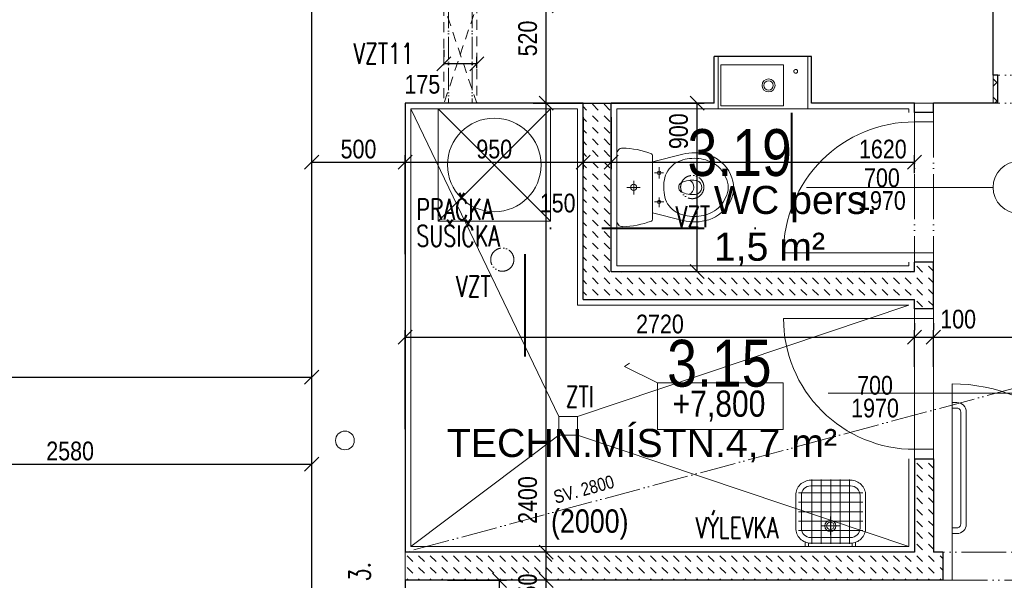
# Model space of a CAD drawing. Header units: millimetres. Extents: x -300958 to -108039, y 30118 to 292543.
# Tile 132 of 256: x -227932 to -222674, y 142700 to 145696. Entities that reach past the tile are written whole.
import ezdxf
from ezdxf.enums import TextEntityAlignment as Align

# ---------------------------------------------------------------- set-up
doc = ezdxf.new("R2010")
doc.units = ezdxf.units.MM
doc.header["$MEASUREMENT"] = 0
for name, pattern in [('ACAD_ISO05W100', [33, 24, -3, 0, -3, 0, -3]), ('DGN Style 2', [879.857395, 527.914437, -351.942958]), ('DGN Style 4', [1094.119168, 546.717885, -273.358943, 0.683397, -273.358943])]:
    doc.linetypes.add(name, pattern=pattern)
doc.layers.get('0').update_dxf_attribs({"lineweight": 13})
doc.layers.get('Defpoints').update_dxf_attribs({"color": 3, "lineweight": 13})
for name, color, linetype, lineweight in [('dims', 7, 'Continuous', 9), ('dvere', 7, 'Continuous', 9), ('legenda', 7, 'Continuous', 13), ('Materiály', 1, 'Continuous', 13), ('navrh', 1, 'Continuous', 9), ('obklad', 8, 'Continuous', 5), ('popis', 7, 'Continuous', 9), ('PSV', 7, 'Continuous', 13), ('rez', 7, 'Continuous', 13), ('rost', 6, 'Continuous', 0), ('tenka', 7, 'Continuous', 13), ('texts', 3, 'Continuous', 30), ('výškové kóty', 7, 'Continuous', 13), ('walls', 7, 'Continuous', 13), ('zarizovaky', 5, 'Continuous', 9), ('zařizovací předměty', 7, 'Continuous', 9), ('ŠRAFA', 7, 'Continuous', 13)]:
    doc.layers.add(name, color=color, linetype=linetype, lineweight=lineweight)
doc.styles.add('GENERATED_STYLE_8', font='arial.ttf')
doc.styles.get("Standard").update_dxf_attribs({"font": 'txt.shx'})
doc.styles.add('STYLE-0', font='ARIALN.TTF')
doc.styles.add('Style-Arial', font='arial.ttf')
doc.dimstyles.new('arch', dxfattribs={"dimscale": 50, "dimtxt": 2.5, "dimasz": 2.5, "dimexe": 1.25, "dimexo": 0.9, "dimtad": 1, "dimdec": 0, "dimtxsty": 'STYLE-0', "dimblk": 'ARCHTICK', "dimcen": 2.5, "dimadec": 0, "dimazin": 0, "dimtfac": 1, "dimtdec": 0, "dimtmove": 2, "dimatfit": 3, "dimldrblk": 'ARCHTICK', "dimfxl": 0, "dimarcsym": 0})

# ---------------------------------------------------------------- blocks, each defined once
blk = doc.blocks.new('_ArchTick')
at = {"color": 0, "linetype": 'ByBlock', "flags": 128}
blk.add_lwpolyline([(-0.5, -0.5), (0.5, 0.5)], dxfattribs=at)
blk = doc.blocks.new('*D177')
at = {"layer": 'Defpoints', "color": 0, "linetype": 'Continuous'}
for p in [(-225120.1, 145250), (-224936.5, 145250), (-224936.5, 142850)]:
    blk.add_point(p, dxfattribs=at)
at = {"layer": 'dims', "color": 0, "linetype": 'Continuous', "lineweight": -2}
for p, q in [((-225011.5, 145250), (-225157.6, 145250)), ((-225120.1, 142850), (-225120.1, 145250)), ((-225011.5, 142850), (-225157.6, 142850))]:
    blk.add_line(p, q, dxfattribs=at)
at = {"layer": 'dims', "color": 0, "linetype": 'Continuous', "lineweight": -2, "xscale": 75, "yscale": 75, "zscale": 75}
for p, rotation in [((-225120.1, 145250), 90), ((-225120.1, 142850), 270)]:
    blk.add_blockref('_ArchTick', p, dxfattribs=dict(at, rotation=rotation))
at = {"layer": 'dims', "color": 0, "linetype": 'Continuous', "insert": (-225218.9, 143128.9), "char_height": 100, "attachment_point": 5, "rotation": 90, "style": 'STYLE-0'}
blk.add_mtext('2400', dxfattribs=at)
blk = doc.blocks.new('*D178')
at = {"layer": 'Defpoints', "color": 0, "linetype": 'Continuous'}
for p in [(-225120.1, 142850), (-224936.5, 142850), (-224936.5, 142700)]:
    blk.add_point(p, dxfattribs=at)
at = {"layer": 'dims', "color": 0, "linetype": 'Continuous', "lineweight": -2}
for p, q in [((-225011.5, 142850), (-225157.6, 142850)), ((-225120.1, 142700), (-225120.1, 142850)), ((-225011.5, 142700), (-225157.6, 142700))]:
    blk.add_line(p, q, dxfattribs=at)
at = {"layer": 'dims', "color": 0, "linetype": 'Continuous', "lineweight": -2, "xscale": 75, "yscale": 75, "zscale": 75}
for p, rotation in [((-225120.1, 142850), 90), ((-225120.1, 142700), 270)]:
    blk.add_blockref('_ArchTick', p, dxfattribs=dict(at, rotation=rotation))
at = {"layer": 'dims', "color": 0, "linetype": 'Continuous', "insert": (-225218.9, 142640.3), "char_height": 100, "attachment_point": 5, "rotation": 90, "style": 'STYLE-0'}
blk.add_mtext('150', dxfattribs=at)
blk = doc.blocks.new('*D179')
at = {"layer": 'Defpoints', "color": 0, "linetype": 'Continuous'}
for p in [(-225120.1, 142700), (-224936.5, 142700), (-224777.6, 139060)]:
    blk.add_point(p, dxfattribs=at)
at = {"layer": 'dims', "color": 0, "linetype": 'Continuous', "lineweight": -2}
for p, q in [((-225011.5, 142700), (-225157.6, 142700)), ((-225120.1, 139060), (-225120.1, 142700)), ((-224852.6, 139060), (-225157.6, 139060))]:
    blk.add_line(p, q, dxfattribs=at)
at = {"layer": 'dims', "color": 0, "linetype": 'Continuous', "lineweight": -2, "xscale": 75, "yscale": 75, "zscale": 75}
for p, rotation in [((-225120.1, 142700), 90), ((-225120.1, 139060), 270)]:
    blk.add_blockref('_ArchTick', p, dxfattribs=dict(at, rotation=rotation))
at = {"layer": 'dims', "color": 0, "linetype": 'Continuous', "insert": (-225218.9, 141029.2), "char_height": 100, "attachment_point": 5, "rotation": 90, "style": 'STYLE-0'}
blk.add_mtext('3640', dxfattribs=at)
blk = doc.blocks.new('*D180')
at = {"layer": 'Defpoints', "color": 0, "linetype": 'Continuous'}
for p in [(-226372.6, 143785.9), (-232632.6, 143630), (-226372.6, 143545.8)]:
    blk.add_point(p, dxfattribs=at)
at = {"layer": 'dims', "color": 0, "linetype": 'Continuous', "lineweight": -2}
for p, q in [((-232632.6, 143705), (-232632.6, 143823.4)), ((-226372.6, 143620.8), (-226372.6, 143823.4)), ((-232632.6, 143785.9), (-226372.6, 143785.9))]:
    blk.add_line(p, q, dxfattribs=at)
at = {"layer": 'dims', "color": 0, "linetype": 'Continuous', "lineweight": -2, "xscale": 75, "yscale": 75, "zscale": 75, "rotation": 180}
blk.add_blockref('_ArchTick', (-232632.6, 143785.9), dxfattribs=at)
at = {"layer": 'dims', "color": 0, "linetype": 'Continuous', "lineweight": -2, "xscale": 75, "yscale": 75, "zscale": 75}
blk.add_blockref('_ArchTick', (-226372.6, 143785.9), dxfattribs=at)
at = {"layer": 'dims', "color": 0, "linetype": 'Continuous', "insert": (-229502.6, 143855.7), "char_height": 100, "attachment_point": 5, "style": 'STYLE-0'}
blk.add_mtext('6260', dxfattribs=at)
blk = doc.blocks.new('*D184')
at = {"layer": 'Defpoints', "color": 0, "linetype": 'Continuous'}
for p in [(-220102.6, 144318.3), (-220102.6, 143999.2), (-223052.6, 143765)]:
    blk.add_point(p, dxfattribs=at)
at = {"layer": 'dims', "color": 0, "linetype": 'Continuous', "lineweight": -2}
for p, q in [((-220102.6, 144243.3), (-220102.6, 143961.7)), ((-223052.6, 143840), (-223052.6, 144036.7)), ((-223052.6, 143999.2), (-220102.6, 143999.2))]:
    blk.add_line(p, q, dxfattribs=at)
at = {"layer": 'dims', "color": 0, "linetype": 'Continuous', "lineweight": -2, "xscale": 75, "yscale": 75, "zscale": 75, "rotation": 180}
blk.add_blockref('_ArchTick', (-223052.6, 143999.2), dxfattribs=at)
at = {"layer": 'dims', "color": 0, "linetype": 'Continuous', "lineweight": -2, "xscale": 75, "yscale": 75, "zscale": 75}
blk.add_blockref('_ArchTick', (-220102.6, 143999.2), dxfattribs=at)
at = {"layer": 'dims', "color": 0, "linetype": 'Continuous', "insert": (-221258.2, 144094.3), "char_height": 100, "attachment_point": 5, "style": 'STYLE-0'}
blk.add_mtext('2950', dxfattribs=at)
blk = doc.blocks.new('*D185')
at = {"layer": 'Defpoints', "color": 0, "linetype": 'Continuous'}
for p in [(-223052.6, 143999.2), (-223052.6, 143999.2), (-223152.6, 143765)]:
    blk.add_point(p, dxfattribs=at)
at = {"layer": 'dims', "color": 0, "linetype": 'Continuous', "lineweight": -2}
for p, q in [((-223152.6, 143840), (-223152.6, 144036.7)), ((-223052.6, 144074.2), (-223052.6, 144036.7)), ((-223152.6, 143999.2), (-223052.6, 143999.2))]:
    blk.add_line(p, q, dxfattribs=at)
at = {"layer": 'dims', "color": 0, "linetype": 'Continuous', "lineweight": -2, "xscale": 75, "yscale": 75, "zscale": 75, "rotation": 180}
blk.add_blockref('_ArchTick', (-223152.6, 143999.2), dxfattribs=at)
at = {"layer": 'dims', "color": 0, "linetype": 'Continuous', "lineweight": -2, "xscale": 75, "yscale": 75, "zscale": 75}
blk.add_blockref('_ArchTick', (-223052.6, 143999.2), dxfattribs=at)
at = {"layer": 'dims', "color": 0, "linetype": 'Continuous', "insert": (-222920.1, 144095.1), "char_height": 100, "attachment_point": 5, "style": 'STYLE-0'}
blk.add_mtext('100', dxfattribs=at)
blk = doc.blocks.new('*D188')
at = {"layer": 'Defpoints', "color": 0, "linetype": 'Continuous'}
for p in [(-223152.6, 143999.2), (-223152.6, 143999.2), (-225872.6, 143433.2)]:
    blk.add_point(p, dxfattribs=at)
at = {"layer": 'dims', "color": 0, "linetype": 'Continuous', "lineweight": -2}
for p, q in [((-225872.6, 143508.2), (-225872.6, 144036.7)), ((-223152.6, 144074.2), (-223152.6, 144036.7)), ((-225872.6, 143999.2), (-223152.6, 143999.2))]:
    blk.add_line(p, q, dxfattribs=at)
at = {"layer": 'dims', "color": 0, "linetype": 'Continuous', "lineweight": -2, "xscale": 75, "yscale": 75, "zscale": 75, "rotation": 180}
blk.add_blockref('_ArchTick', (-225872.6, 143999.2), dxfattribs=at)
at = {"layer": 'dims', "color": 0, "linetype": 'Continuous', "lineweight": -2, "xscale": 75, "yscale": 75, "zscale": 75}
blk.add_blockref('_ArchTick', (-223152.6, 143999.2), dxfattribs=at)
at = {"layer": 'dims', "color": 0, "linetype": 'Continuous', "insert": (-224512.6, 144069), "char_height": 100, "attachment_point": 5, "style": 'STYLE-0'}
blk.add_mtext('2720', dxfattribs=at)
blk = doc.blocks.new('*D156')
at = {"layer": 'Defpoints', "color": 0, "linetype": 'Continuous'}
for p in [(-225120.1, 145770), (-224936.5, 145770), (-224936.5, 145250)]:
    blk.add_point(p, dxfattribs=at)
at = {"layer": 'dims', "color": 0, "linetype": 'Continuous', "lineweight": -2}
for p, q in [((-225011.5, 145770), (-225157.6, 145770)), ((-225120.1, 145250), (-225120.1, 145770)), ((-225011.5, 145250), (-225157.6, 145250))]:
    blk.add_line(p, q, dxfattribs=at)
at = {"layer": 'dims', "color": 0, "linetype": 'Continuous', "lineweight": -2, "xscale": 75, "yscale": 75, "zscale": 75}
for p, rotation in [((-225120.1, 145770), 90), ((-225120.1, 145250), 270)]:
    blk.add_blockref('_ArchTick', p, dxfattribs=dict(at, rotation=rotation))
at = {"layer": 'dims', "color": 0, "linetype": 'Continuous', "insert": (-225218.9, 145595.5), "char_height": 100, "attachment_point": 5, "rotation": 90, "style": 'STYLE-0'}
blk.add_mtext('520', dxfattribs=at)
blk = doc.blocks.new('*D168')
at = {"layer": 'Defpoints', "color": 0, "linetype": 'Continuous'}
for p in [(-225872.6, 144934.2), (-225872.6, 144934.2), (-226372.6, 144368.2)]:
    blk.add_point(p, dxfattribs=at)
at = {"layer": 'dims', "color": 0, "linetype": 'Continuous', "lineweight": -2}
for p, q in [((-226372.6, 144443.2), (-226372.6, 144971.7)), ((-225872.6, 145009.2), (-225872.6, 144971.7)), ((-226372.6, 144934.2), (-225872.6, 144934.2))]:
    blk.add_line(p, q, dxfattribs=at)
at = {"layer": 'dims', "color": 0, "linetype": 'Continuous', "lineweight": -2, "xscale": 75, "yscale": 75, "zscale": 75, "rotation": 180}
blk.add_blockref('_ArchTick', (-226372.6, 144934.2), dxfattribs=at)
at = {"layer": 'dims', "color": 0, "linetype": 'Continuous', "lineweight": -2, "xscale": 75, "yscale": 75, "zscale": 75}
blk.add_blockref('_ArchTick', (-225872.6, 144934.2), dxfattribs=at)
at = {"layer": 'dims', "color": 0, "linetype": 'Continuous', "insert": (-226122.6, 145004), "char_height": 100, "attachment_point": 5, "style": 'STYLE-0'}
blk.add_mtext('500', dxfattribs=at)
blk = doc.blocks.new('*D144')
at = {"layer": 'Defpoints', "color": 0, "linetype": 'Continuous'}
for p in [(-225264.6, 145250), (-224314, 145250), (-224539.6, 144350)]:
    blk.add_point(p, dxfattribs=at)
at = {"layer": 'dims', "color": 0, "linetype": 'Continuous', "lineweight": -2}
for p, q in [((-225189.6, 145250), (-224276.5, 145250)), ((-224314, 144350), (-224314, 145250)), ((-224464.6, 144350), (-224276.5, 144350))]:
    blk.add_line(p, q, dxfattribs=at)
at = {"layer": 'dims', "color": 0, "linetype": 'Continuous', "lineweight": -2, "xscale": 75, "yscale": 75, "zscale": 75}
for p, rotation in [((-224314, 145250), 90), ((-224314, 144350), 270)]:
    blk.add_blockref('_ArchTick', p, dxfattribs=dict(at, rotation=rotation))
at = {"layer": 'dims', "color": 0, "linetype": 'Continuous', "insert": (-224412.9, 145100), "char_height": 100, "attachment_point": 5, "rotation": 90, "style": 'STYLE-0'}
blk.add_mtext('900', dxfattribs=at)
blk = doc.blocks.new('wc_kombi')
at = {"color": 0, "linetype": 'ByBlock', "lineweight": -2}
for p, q in [((0.1775, 0), (-0.1775, 0)), ((0.0002, -0.1237), (0.0002, -0.0524)), ((-0.0347, -0.0898), (0.0384, -0.0898)), ((-0.1356, -0.1907), (-0.1773, -0.3527)), ((-0.1706, -0.1907), (0.1706, -0.1907)), ((0.1357, -0.1907), (-0.1356, -0.1907)), ((-0.0778, -0.2013), (-0.0778, -0.2482)), ((0.0775, -0.2004), (0.0775, -0.2501)), ((0.1773, -0.3527), (0.1357, -0.1907)), ((-0.1078, -0.2257), (-0.0478, -0.2257)), ((0.0013, -0.2508), (-0.0024, -0.2508)), ((0.0534, -0.2257), (0.106, -0.2257)), ((-0.0366, -0.4251), (-0.0367, -0.4214))]:
    blk.add_line(p, q, dxfattribs=at)
for centre, radius in [((0, -0.0898), 0.0171), ((-0.0778, -0.2257), 0.00927), ((0.0775, -0.2252), 0.0089)]:
    blk.add_circle(centre, radius, dxfattribs=at)
for centre, radius, start, end in [((-0.1801, -0.0299), 0.03, 84.9385, 181.5621), ((0.1801, -0.0299), 0.03, 358.4383, 95.0618), ((0.2615, -0.0178), 0.4718, 181.5608, 200.6512), ((-0.2615, -0.0178), 0.4718, 339.3489, 358.4387), ((-0.1706, -0.1807), 0.01, 200.6489, 270.0028), ((0.1706, -0.1807), 0.01, 270, 339.3483), ((-0.0114, -0.3985), 0.148, 86.5055, 126.0101), ((0.006, -0.4465), 0.1958, 76.3604, 91.3715), ((0.0217, -0.3796), 0.1271, 29.404, 76.1254), ((-0.0104, -0.3911), 0.1427, 128.0842, 148.8348), ((0.0816, -0.4165), 0.2666, 166.1457, 193.5616), ((0.0459, -0.4104), 0.2012, 152.4237, 180.8026), ((0.1001, -0.402), 0.1382, 154.478, 188.0608), ((-0.0005, -0.3598), 0.0297, 36.344, 144.2662), ((-0.0958, -0.404), 0.1343, 353.2317, 27.4086), ((-0.0371, -0.4083), 0.1924, 358.536, 28.2377), ((-0.0653, -0.4139), 0.2501, 342.2461, 14.1632), ((0.0659, -0.4119), 0.2212, 180.3296, 206.1001), ((-0.0006, -0.3697), 0.0413, 206.767, 336.409), ((0, -0.4154), 0.0378, 194.8362, 353.2743), ((-0.0346, -0.4193), 0.19, 331.7361, 1.8342), ((0.013, -0.4271), 0.1975, 195.246, 245.7395), ((0.0046, -0.437), 0.1552, 207.7501, 247.4669), ((-0.0065, -0.4349), 0.1579, 292.8858, 331.8972), ((-0.019, -0.4276), 0.2019, 297.1495, 341.935), ((0.0025, -0.4644), 0.1593, 243.6726, 296.3274), ((0, -0.4814), 0.1131, 240.9792, 299.0208)]:
    blk.add_arc(centre, radius, start, end, dxfattribs=at)
blk = doc.blocks.new('*D85')
at = {"layer": 'Defpoints', "color": 0, "linetype": 'Continuous'}
for p in [(-224922.6, 145250), (-224922.6, 144934.2), (-225872.6, 144368.2)]:
    blk.add_point(p, dxfattribs=at)
at = {"layer": 'dims', "color": 0, "linetype": 'Continuous', "lineweight": -2}
for p, q in [((-224922.6, 145175), (-224922.6, 144896.7)), ((-225872.6, 144443.2), (-225872.6, 144971.7)), ((-225872.6, 144934.2), (-224922.6, 144934.2))]:
    blk.add_line(p, q, dxfattribs=at)
at = {"layer": 'dims', "color": 0, "linetype": 'Continuous', "lineweight": -2, "xscale": 75, "yscale": 75, "zscale": 75, "rotation": 180}
blk.add_blockref('_ArchTick', (-225872.6, 144934.2), dxfattribs=at)
at = {"layer": 'dims', "color": 0, "linetype": 'Continuous', "lineweight": -2, "xscale": 75, "yscale": 75, "zscale": 75}
blk.add_blockref('_ArchTick', (-224922.6, 144934.2), dxfattribs=at)
at = {"layer": 'dims', "color": 0, "linetype": 'Continuous', "insert": (-225397.6, 145004), "char_height": 100, "attachment_point": 5, "style": 'STYLE-0'}
blk.add_mtext('950', dxfattribs=at)
blk = doc.blocks.new('*D91')
at = {"layer": 'Defpoints', "color": 0, "linetype": 'Continuous'}
for p in [(-226372.6, 143320.7), (-228952.6, 143094.8), (-226372.6, 142640)]:
    blk.add_point(p, dxfattribs=at)
at = {"layer": 'dims', "color": 0, "linetype": 'Continuous', "lineweight": -2}
for p, q in [((-228952.6, 143169.8), (-228952.6, 143358.2)), ((-226372.6, 142715), (-226372.6, 143358.2)), ((-228952.6, 143320.7), (-226372.6, 143320.7))]:
    blk.add_line(p, q, dxfattribs=at)
at = {"layer": 'dims', "color": 0, "linetype": 'Continuous', "lineweight": -2, "xscale": 75, "yscale": 75, "zscale": 75, "rotation": 180}
blk.add_blockref('_ArchTick', (-228952.6, 143320.7), dxfattribs=at)
at = {"layer": 'dims', "color": 0, "linetype": 'Continuous', "lineweight": -2, "xscale": 75, "yscale": 75, "zscale": 75}
blk.add_blockref('_ArchTick', (-226372.6, 143320.7), dxfattribs=at)
at = {"layer": 'dims', "color": 0, "linetype": 'Continuous', "insert": (-227662.6, 143390.6), "char_height": 100, "attachment_point": 5, "style": 'STYLE-0'}
blk.add_mtext('2580', dxfattribs=at)
blk = doc.blocks.new('*D111')
at = {"layer": 'Defpoints', "color": 0, "linetype": 'Continuous'}
for p in [(-224922.6, 145250), (-224772.6, 145250), (-224772.6, 144934.2)]:
    blk.add_point(p, dxfattribs=at)
at = {"layer": 'dims', "color": 0, "linetype": 'Continuous', "lineweight": -2}
for p, q in [((-224922.6, 145175), (-224922.6, 144896.7)), ((-224772.6, 145175), (-224772.6, 144896.7)), ((-224922.6, 144934.2), (-224772.6, 144934.2))]:
    blk.add_line(p, q, dxfattribs=at)
at = {"layer": 'dims', "color": 0, "linetype": 'Continuous', "lineweight": -2, "xscale": 75, "yscale": 75, "zscale": 75, "rotation": 180}
blk.add_blockref('_ArchTick', (-224922.6, 144934.2), dxfattribs=at)
at = {"layer": 'dims', "color": 0, "linetype": 'Continuous', "lineweight": -2, "xscale": 75, "yscale": 75, "zscale": 75}
blk.add_blockref('_ArchTick', (-224772.6, 144934.2), dxfattribs=at)
at = {"layer": 'dims', "color": 0, "linetype": 'Continuous', "insert": (-225058.9, 144715.4), "char_height": 100, "attachment_point": 5, "style": 'STYLE-0'}
blk.add_mtext('150', dxfattribs=at)
blk = doc.blocks.new('*D112')
at = {"layer": 'Defpoints', "color": 0, "linetype": 'Continuous'}
for p in [(-224772.6, 145250), (-223152.6, 144934.2), (-223152.6, 144800)]:
    blk.add_point(p, dxfattribs=at)
at = {"layer": 'dims', "color": 0, "linetype": 'Continuous', "lineweight": -2}
for p, q in [((-224772.6, 145175), (-224772.6, 144896.7)), ((-223152.6, 144875), (-223152.6, 144971.7)), ((-224772.6, 144934.2), (-223152.6, 144934.2))]:
    blk.add_line(p, q, dxfattribs=at)
at = {"layer": 'dims', "color": 0, "linetype": 'Continuous', "lineweight": -2, "xscale": 75, "yscale": 75, "zscale": 75, "rotation": 180}
blk.add_blockref('_ArchTick', (-224772.6, 144934.2), dxfattribs=at)
at = {"layer": 'dims', "color": 0, "linetype": 'Continuous', "lineweight": -2, "xscale": 75, "yscale": 75, "zscale": 75}
blk.add_blockref('_ArchTick', (-223152.6, 144934.2), dxfattribs=at)
at = {"layer": 'dims', "color": 0, "linetype": 'Continuous', "insert": (-223322.4, 145004), "char_height": 100, "attachment_point": 5, "style": 'STYLE-0'}
blk.add_mtext('1620', dxfattribs=at)
blk = doc.blocks.new('*D1291')
at = {"layer": 'Defpoints', "color": 0, "linetype": 'Continuous'}
for p in [(-225722.6, 142700), (-225370.1, 142700), (-225722.6, 140720)]:
    blk.add_point(p, dxfattribs=at)
at = {"layer": 'dims', "color": 0, "linetype": 'Continuous', "lineweight": -2}
for p, q in [((-225647.6, 142700), (-225332.6, 142700)), ((-225370.1, 140720), (-225370.1, 142700)), ((-225647.6, 140720), (-225332.6, 140720))]:
    blk.add_line(p, q, dxfattribs=at)
at = {"layer": 'dims', "color": 0, "linetype": 'Continuous', "lineweight": -2, "xscale": 75, "yscale": 75, "zscale": 75}
for p, rotation in [((-225370.1, 142700), 90), ((-225370.1, 140720), 270)]:
    blk.add_blockref('_ArchTick', p, dxfattribs=dict(at, rotation=rotation))
at = {"layer": 'dims', "color": 0, "linetype": 'Continuous', "insert": (-225468.9, 141710), "char_height": 100, "attachment_point": 5, "rotation": 90, "style": 'STYLE-0'}
blk.add_mtext('1980', dxfattribs=at)
blk = doc.blocks.new('*D1702')
at = {"layer": 'Defpoints', "color": 0, "linetype": 'Continuous'}
for p in [(-225666.2, 145460.5), (-225666.2, 145460.5), (-225491.2, 145361.9)]:
    blk.add_point(p, dxfattribs=at)
at = {"layer": 'dims', "color": 0, "linetype": 'Continuous', "lineweight": -2}
for p, q in [((-225666.2, 145535.5), (-225666.2, 145498)), ((-225491.2, 145436.9), (-225491.2, 145498)), ((-225491.2, 145460.5), (-225666.2, 145460.5))]:
    blk.add_line(p, q, dxfattribs=at)
at = {"layer": 'dims', "color": 0, "linetype": 'Continuous', "lineweight": -2, "xscale": 75, "yscale": 75, "zscale": 75, "rotation": 180}
blk.add_blockref('_ArchTick', (-225666.2, 145460.5), dxfattribs=at)
at = {"layer": 'dims', "color": 0, "linetype": 'Continuous', "lineweight": -2, "xscale": 75, "yscale": 75, "zscale": 75}
blk.add_blockref('_ArchTick', (-225491.2, 145460.5), dxfattribs=at)
at = {"layer": 'dims', "color": 0, "linetype": 'Continuous', "insert": (-225781.5, 145350.2), "char_height": 100, "attachment_point": 5, "style": 'STYLE-0'}
blk.add_mtext('175', dxfattribs=at)

msp = doc.modelspace()

# ---------------------------------------------------------------- hatches: boundary and pattern name
at = {"layer": 'Materiály', "linetype": 'Continuous'}
h = msp.add_hatch(dxfattribs=at)
h.set_pattern_fill('DASH', color=256, scale=350, angle=135, style=0)
h.paths.add_polyline_path([(-223152.6, 144200), (-223152.6, 144150), (-223052.6, 144150), (-223052.6, 144380), (-223152.6, 144380), (-223152.6, 144350), (-224772.6, 144350), (-224772.6, 144581.7), (-224922.6, 144581.7), (-224922.6, 144200)])
h.paths.add_polyline_path([(-223052.6, 144380), (-223052.6, 144400), (-223152.6, 144400), (-223152.6, 144380)], flags=17)
h.paths.add_polyline_path([(-224772.6, 145250), (-224922.6, 145250), (-224922.6, 144581.7), (-224772.6, 144581.7)])
h.paths.add_polyline_path([(-224869.2, 144791.4), (-224646, 144791.4), (-224646, 144639.3), (-224869.2, 144639.3)], flags=9)
h = msp.add_hatch(dxfattribs=at)
h.set_pattern_fill('DASH', color=256, scale=350, angle=135, style=0)
h.paths.add_polyline_path([(-223002.6, 142850), (-223052.6, 142850), (-223052.6, 143350), (-223152.6, 143350), (-223152.6, 142880), (-223152.6, 142850), (-225872.6, 142850), (-225872.6, 142700), (-223002.6, 142700)])
h.paths.add_polyline_path([(-225295, 142528.7), (-225295, 142751.9), (-225142.9, 142751.9), (-225142.9, 142528.7)], flags=9)
at = {"layer": 'ŠRAFA', "linetype": 'Continuous', "lineweight": 0}
h = msp.add_hatch(dxfattribs=at)
h.set_pattern_fill('_USER', color=256, style=0)
h.set_pattern_definition([(135, (-222762.74, 145311.3), (-49.497, -49.497), []), (45, (-222762.74, 145311.3), (-49.497, 49.497), [])])
h.paths.add_polyline_path([(-222707.6, 145250), (-222707.6, 145400), (-222732.6, 145400), (-222732.6, 145250)])

# ---------------------------------------------------------------- linework, layer by layer
at = {"layer": 'dvere', "linetype": 'ACAD_ISO05W100', "ltscale": 10}
for p, q in [((-221707.6, 145400), (-222707.6, 145400)), ((-221707.6, 145250), (-222707.6, 145250)), ((-223152.6, 145200), (-223152.6, 144400)), ((-223052.6, 145200), (-223052.6, 144400)), ((-222002.6, 142850), (-223002.6, 142850)), ((-223002.6, 142700), (-222002.6, 142700))]:
    msp.add_line(p, q, dxfattribs=at)
at = {"layer": 'dvere', "linetype": 'Continuous'}
for p, q in [((-223152.6, 145150), (-223052.6, 145150)), ((-223730.5, 144800), (-222733.2, 144800)), ((-223152.6, 144450), (-223052.6, 144450)), ((-223152.6, 143350), (-223152.6, 144150)), ((-223052.6, 144150), (-223052.6, 143350)), ((-223052.6, 144100), (-223152.6, 144100)), ((-223613.8, 143700), (-222456, 143700)), ((-223152.6, 143400), (-223052.6, 143400)), ((-222952.6, 142850), (-222952.6, 142700))]:
    msp.add_line(p, q, dxfattribs=at)
at = {"layer": 'dvere', "linetype": 'Continuous', "flags": 128}
for points in [[(-223152.6, 144450), (-223852.6, 144450), (-223152.6, 144450), (-223852.6, 144450, -0.414214), (-223152.6, 145150)], [(-223152.6, 144100), (-223852.6, 144100), (-223152.6, 144100), (-223852.6, 144100, 0.414214), (-223152.6, 143400)], [(-222952.6, 142850), (-222952.6, 143750), (-222952.6, 142850), (-222952.6, 143750, -0.414214), (-222052.6, 142850)]]:
    msp.add_lwpolyline(points, format="xyb", dxfattribs=at)
at = {"layer": 'Materiály', "linetype": 'Continuous', "lineweight": 0}
for p, q in [((-222732.6, 145400), (-222732.6, 145250)), ((-223152.6, 145250), (-223052.6, 145250)), ((-225872.6, 142700), (-225872.6, 142850))]:
    msp.add_line(p, q, dxfattribs=at)
at = {"layer": 'navrh', "linetype": 'Continuous', "lineweight": 30}
for p, q in [((-222707.6, 145400), (-222732.6, 145400)), ((-222707.6, 145250), (-222707.6, 145400)), ((-224922.6, 144200), (-224922.6, 145250)), ((-224772.6, 144350), (-224772.6, 145250)), ((-223152.6, 145200), (-223152.6, 145250)), ((-223052.6, 145200), (-223052.6, 145250)), ((-222707.6, 145250), (-222732.6, 145250)), ((-223052.6, 145200), (-223152.6, 145200)), ((-223052.6, 144400), (-223152.6, 144400)), ((-223152.6, 144350), (-223152.6, 144400)), ((-223152.6, 144350), (-223152.6, 144400)), ((-223052.6, 144350), (-223052.6, 144400)), ((-223052.6, 144150), (-223052.6, 144400)), ((-224772.6, 144350), (-223152.6, 144350)), ((-224922.6, 144200), (-223152.6, 144200)), ((-223152.6, 144150), (-223152.6, 144200)), ((-223052.6, 144150), (-223152.6, 144150)), ((-223152.6, 143350), (-223152.6, 142850)), ((-223152.6, 143350), (-223052.6, 143350)), ((-223052.6, 143350), (-223052.6, 142850)), ((-223002.6, 142850), (-223002.6, 142700))]:
    msp.add_line(p, q, dxfattribs=at)
at = {"layer": 'navrh', "linetype": 'Continuous', "lineweight": 30, "flags": 128}
for points in [[(-223152.6, 142850), (-225872.6, 142850)], [(-223002.6, 142850), (-223052.6, 142850)], [(-223002.6, 142700), (-225872.6, 142700)]]:
    msp.add_lwpolyline(points, dxfattribs=at)
at = {"layer": 'navrh', "linetype": 'Continuous', "lineweight": 0}
msp.add_circle((-226194.9, 143447.4), 50, dxfattribs=at)
at = {"layer": 'obklad', "linetype": 'Continuous', "lineweight": 0}
for p, q in [((-225052.6, 143575), (-225842.6, 145220)), ((-224952.6, 144170), (-224952.6, 145220)), ((-224952.6, 144170), (-223182.6, 144170)), ((-224952.6, 143575), (-223182.6, 144170)), ((-225842.6, 142880), (-225052.6, 143475)), ((-224952.6, 143475), (-223182.6, 142880))]:
    msp.add_line(p, q, dxfattribs=at)
at = {"layer": 'obklad', "linetype": 'Continuous', "lineweight": 0, "flags": 128}
for points in [[(-224952.6, 145220), (-225842.6, 145220), (-225842.6, 142880), (-223182.6, 142880), (-223182.6, 143350)], [(-223182.6, 145200), (-223182.6, 145220), (-224742.6, 145220), (-224742.6, 144380), (-223182.6, 144380), (-223182.6, 144400)]]:
    msp.add_lwpolyline(points, dxfattribs=at)
msp.add_lwpolyline([(-225052.6, 143475), (-225052.6, 143575), (-224952.6, 143575), (-224952.6, 143475)], close=True, dxfattribs=at)
at = {"layer": 'PSV', "linetype": 'Continuous', "lineweight": 0}
msp.add_circle((-222593.2, 144800), 140.1, dxfattribs=at)
at = {"layer": 'rez', "linetype": 'DGN Style 4', "lineweight": 40, "flags": 128}
msp.add_lwpolyline([(-225232.6, 143896.7), (-225232.6, 144581.7), (-223807.6, 144581.7), (-223807.6, 145197.7)], dxfattribs=at)
at = {"layer": 'rost', "linetype": 'ACAD_ISO05W100', "lineweight": 0, "ltscale": 8}
msp.add_line((-216967.6, 145250), (-225872.6, 142850), dxfattribs=at)
at = {"layer": 'tenka', "linetype": 'Continuous'}
for p, q in [((-224922.6, 145250), (-224772.6, 145250)), ((-225872.6, 142850), (-225872.6, 142700))]:
    msp.add_line(p, q, dxfattribs=at)
at = {"layer": 'tenka', "linetype": 'DGN Style 2', "ltscale": 0.1, "flags": 128}
msp.add_lwpolyline([(-225666.2, 145770), (-225666.2, 145250), (-225491.2, 145770), (-225491.2, 145250), (-225666.2, 145770)], dxfattribs=at)
at = {"layer": 'tenka', "linetype": 'Continuous', "flags": 128}
msp.add_lwpolyline([(-224525.2, 143755.1), (-224701.4, 143841.8), (-224675.8, 143860.9)], dxfattribs=at)
at = {"layer": 'výškové kóty', "linetype": 'Continuous', "lineweight": 0, "flags": 128}
msp.add_lwpolyline([(-224525.2, 143755.1), (-223854.5, 143755.1), (-223854.5, 143505.5), (-224525.2, 143505.5)], close=True, dxfattribs=at)
at = {"layer": 'walls', "linetype": 'Continuous', "lineweight": 30}
for p, q in [((-226372.6, 142640), (-226372.6, 146220)), ((-222732.6, 145400), (-222732.6, 145770)), ((-223702.6, 145500), (-224222.6, 145500)), ((-224222.6, 145250), (-224222.6, 145500)), ((-223702.6, 145250), (-223702.6, 145500)), ((-222707.6, 145250), (-222707.6, 145350)), ((-225872.6, 145250), (-225872.6, 142850)), ((-224222.6, 145250), (-224772.6, 145250)), ((-223152.6, 145250), (-223702.6, 145250)), ((-222732.6, 145250), (-223052.6, 145250)), ((-225872.6, 142700), (-225872.6, 140720))]:
    msp.add_line(p, q, dxfattribs=at)
at = {"layer": 'walls', "linetype": 'Continuous', "lineweight": 30, "flags": 128}
msp.add_lwpolyline([(-224922.6, 145250), (-225872.6, 145250)], dxfattribs=at)
at = {"layer": 'zarizovaky', "linetype": 'Continuous', "lineweight": 0, "flags": 128}
for points in [[(-222951.6, 143650), (-222926.6, 143650, -0.414214), (-222876.6, 143600), (-222876.6, 143000, -0.414214), (-222926.6, 142950), (-222952.6, 142950), (-222952.6, 142950)], [(-222951.6, 143620), (-222926.6, 143620, -0.414214), (-222906.6, 143600), (-222906.6, 143000, -0.414214), (-222926.6, 142980), (-222952.6, 142980)]]:
    msp.add_lwpolyline(points, format="xyb", dxfattribs=at)
at = {"layer": 'zařizovací předměty', "linetype": 'ACAD_ISO05W100', "lineweight": 0, "ltscale": 5}
for p, q in [((-225641.2, 145770), (-225641.2, 145250)), ((-225516.2, 145770), (-225516.2, 145250))]:
    msp.add_line(p, q, dxfattribs=at)
at = {"layer": 'zařizovací předměty', "linetype": 'Continuous'}
for p, q in [((-225697.6, 145220), (-225097.6, 144620)), ((-225097.6, 145220), (-225697.6, 144620))]:
    msp.add_line(p, q, dxfattribs=at)
at = {"layer": 'zařizovací předměty', "linetype": 'Continuous', "extrusion": (0, 0, -1)}
for p, q in [((-223700.8, 142895.2), (-223700.8, 143238.3)), ((-223650.8, 142895.2), (-223650.8, 143238.3)), ((-223600.8, 142895.2), (-223600.8, 143238.3)), ((-223550.8, 142895.2), (-223550.8, 143238.3)), ((-223500.8, 142895.2), (-223500.8, 143238.3)), ((-223772.3, 143166.8), (-223429.2, 143166.8)), ((-223772.3, 143116.8), (-223429.2, 143116.8)), ((-223772.3, 143066.8), (-223429.2, 143066.8)), ((-223772.3, 143016.8), (-223429.2, 143016.8)), ((-223772.3, 142966.8), (-223429.2, 142966.8))]:
    msp.add_line(p, q, dxfattribs=at)
at = {"layer": 'zařizovací předměty', "linetype": 'ByBlock', "extrusion": (0, 0, -1)}
for p, q in [((-223602.6, 142941), (-223602.6, 143041)), ((-223652.6, 142991), (-223552.6, 142991)), ((-223736.5, 142880), (-223736.5, 142904.2)), ((-223736.5, 142880), (-223468.7, 142880)), ((-223719.2, 142880), (-223719.2, 142899.6)), ((-223485.9, 142880), (-223485.9, 142899.1)), ((-223468.7, 142880), (-223468.7, 142902.9))]:
    msp.add_line(p, q, dxfattribs=at)
at = {"layer": 'zařizovací předměty', "linetype": 'Continuous', "lineweight": 0, "flags": 128}
msp.add_lwpolyline([(-224202.6, 145500), (-224202.6, 145220), (-223722.6, 145220), (-223722.6, 145500), (-224202.6, 145500)], dxfattribs=at)
msp.add_lwpolyline([(-224187.6, 145455), (-224187.6, 145235), (-223852.6, 145235), (-223852.6, 145455)], close=True, dxfattribs=at)
at = {"layer": 'zařizovací předměty', "linetype": 'Continuous', "flags": 128}
msp.add_lwpolyline([(-225697.6, 145220), (-225097.6, 145220), (-225097.6, 144620), (-225697.6, 144620)], close=True, dxfattribs=at)
at = {"layer": 'zařizovací předměty', "linetype": 'ByBlock', "extrusion": (0, 0, -1), "flags": 128}
for points in [[(223707.3, 142898.7), (223494.2, 142898.7, -0.414214), (223414.2, 142978.7), (223414.2, 143154.8, -0.414214), (223494.2, 143234.8), (223707.3, 143234.8, -0.414214), (223787.3, 143154.8), (223787.3, 142978.7, -0.414214)], [(223707.3, 142928.7), (223494.2, 142928.7, -0.414214), (223444.2, 142978.7), (223444.2, 143154.8, -0.414214), (223494.2, 143204.8), (223707.3, 143204.8, -0.414214), (223757.3, 143154.8), (223757.3, 142978.7, -0.414214)]]:
    msp.add_lwpolyline(points, format="xyb", close=True, dxfattribs=at)
at = {"layer": 'zařizovací předměty', "linetype": 'Continuous', "lineweight": 0}
for centre, radius in [((-223787.6, 145420), 10), ((-223932.6, 145345), 35), ((-223932.6, 145345), 25)]:
    msp.add_circle(centre, radius, dxfattribs=at)
at = {"layer": 'zařizovací předměty', "linetype": 'Continuous'}
msp.add_circle((-225397.6, 144920), 250, dxfattribs=at)
at = {"layer": 'zařizovací předměty', "linetype": 'ACAD_ISO05W100', "lineweight": 0, "ltscale": 5}
for centre in [(-224340.1, 144801.4), (-225354.6, 144413.6)]:
    msp.add_circle(centre, 62, dxfattribs=at)
at = {"layer": 'zařizovací předměty', "linetype": 'ByBlock', "extrusion": (0, 0, -1)}
for radius in [30, 20]:
    msp.add_circle((223602.6, 142991), radius, dxfattribs=at)
at = {"layer": 'ŠRAFA', "linetype": 'Continuous', "lineweight": 0, "flags": 128}
msp.add_lwpolyline([(-222707.6, 145250), (-222707.6, 145400), (-222732.6, 145400), (-222732.6, 145250)], close=True, dxfattribs=at)

# ---------------------------------------------------------------- block references
at = {"layer": 'zařizovací předměty', "linetype": 'Continuous', "lineweight": 0, "xscale": 1000, "yscale": -1000, "zscale": 1000, "rotation": 270}
msp.add_blockref('wc_kombi', (-224742.6, 144800), dxfattribs=at)

# ---------------------------------------------------------------- texts
at = {"layer": 'dvere', "linetype": 'Continuous', "char_height": 100, "attachment_point": 5, "line_spacing_factor": 0.72871, "style": 'STYLE-0'}
for insert in [(-223327.1, 144789.8), (-223364, 143680.8)]:
    msp.add_mtext('700\\P1970', dxfattribs=dict(at, insert=insert))
at = {"layer": 'legenda', "linetype": 'Continuous', "lineweight": 0, "insert": (-226116.8, 142314.2), "char_height": 112, "attachment_point": 4, "rotation": 90.0012, "line_spacing_factor": 0.765173, "style": 'Style-Arial'}
msp.add_mtext('\\Fromans.shx;\\H1.000000x;\\W0.714290;POZN. 3.', dxfattribs=at)
at = {"layer": 'obklad', "linetype": 'Continuous', "lineweight": 0, "style": 'STYLE-0'}
msp.add_text('(2000)', height=125, dxfattribs=at).set_placement((-225094.3, 143016.6), align=Align.MIDDLE_LEFT)
at = {"layer": 'popis', "linetype": 'Continuous', "insert": (-226149.9, 145515.2), "char_height": 112, "attachment_point": 4, "rotation": 0.0012, "line_spacing_factor": 0.765173, "style": 'Style-Arial'}
msp.add_mtext('{\\Fromans|c238;\\W0.71429;VZT11}', dxfattribs=at)
at = {"layer": 'popis', "linetype": 'Continuous', "lineweight": 0, "char_height": 150, "attachment_point": 1, "style": 'GENERATED_STYLE_8'}
for s, insert, width in [('WC pers.\\P1,5 m²', (-224224.7, 144807.8), 1303.837), ('TECHN.MÍSTN.4,7 m²', (-225650.4, 143508.9), 2960.013)]:
    msp.add_mtext(s, dxfattribs=dict(at, insert=insert, width=width))
at = {"layer": 'rost', "linetype": 'Continuous', "lineweight": 0, "insert": (-225087.6, 143176.3), "char_height": 70, "width": 639.887, "attachment_point": 1, "rotation": 15.4464, "style": 'STYLE-0'}
msp.add_mtext('SV. 2800', dxfattribs=at)
at = {"layer": 'texts', "linetype": 'Continuous', "lineweight": 0, "char_height": 250, "width": 788.673, "attachment_point": 5}
for s, insert in [('\\fArial Narrow|b0|i0|c238|p39;3.19', (-224086.9, 144984.2)), ('\\fArial Narrow|b0|i0|c238|p39;3.15', (-224195.4, 143858.4))]:
    msp.add_mtext(s, dxfattribs=dict(at, insert=insert))
at = {"layer": 'výškové kóty', "linetype": 'Continuous', "lineweight": 0, "insert": (-224444.6, 143714.2), "char_height": 140, "width": 1021.843, "attachment_point": 1, "style": 'STYLE-0'}
msp.add_mtext('+7,800', dxfattribs=at)
at = {"layer": 'zařizovací předměty', "linetype": 'Continuous', "char_height": 112, "attachment_point": 4, "rotation": 0.0012, "line_spacing_factor": 0.765173, "style": 'Style-Arial'}
for s, insert in [('{\\Fromans|c238;\\W0.71429;PRAČKA\\PSUŠIČKA}', (-225813.3, 144611)), ('{\\Fromans|c238;\\W0.71429;VZT}', (-224429.1, 144642.6)), ('{\\Fromans|c238;\\W0.71429;VZT}', (-225601.7, 144270.4)), ('{\\Fromans|c238;\\W0.71429;ZTI}', (-225016.6, 143681.1)), ('{\\Fromans|c238;\\W0.71429;VÝLEVKA}', (-224322.4, 142981.4))]:
    msp.add_mtext(s, dxfattribs=dict(at, insert=insert))

# ---------------------------------------------------------------- dimensions: what is measured, and where the dimension line sits
at = {"layer": 'dims', "linetype": 'Continuous'}
for base, p1, p2, picture, middle in [((-225120.1, 145770), (-224936.5, 145250), (-224936.5, 145770), '*D156', (-225218.9, 145595.5)), ((-225120.1, 145250), (-224936.5, 142850), (-224936.5, 145250), '*D177', (-225218.9, 143128.9)), ((-224314, 145250), (-224539.6, 144350), (-225264.6, 145250), '*D144', (-224412.9, 145100)), ((-225120.1, 142850), (-224936.5, 142700), (-224936.5, 142850), '*D178', (-225218.9, 142640.3)), ((-225370.1, 142700), (-225722.6, 140720), (-225722.6, 142700), '*D1291', (-225468.9, 141710)), ((-225120.1, 142700), (-224777.6, 139060), (-224936.5, 142700), '*D179', (-225218.9, 141029.2))]:
    dim = msp.add_linear_dim(base=base, p1=p1, p2=p2, angle=90, dimstyle='arch', override={"dimtxt": 2, "dimasz": 1.5, "dimexe": 0.75, "dimexo": 1.5, "dimgap": 0.375, "dimcen": 0.05}, dxfattribs=at)
    dim.commit()
    dim.dimension.update_dxf_attribs({"geometry": picture, "text_midpoint": middle, "dimtype": 160})
for base, p1, p2, picture, middle in [((-225666.2, 145460.5), (-225491.2, 145361.9), (-225666.2, 145460.5), '*D1702', (-225781.5, 145350.2)), ((-224772.6, 144934.2), (-224922.6, 145250), (-224772.6, 145250), '*D111', (-225058.9, 144715.4)), ((-223152.6, 144934.2), (-224772.6, 145250), (-223152.6, 144800), '*D112', (-223322.4, 145004)), ((-220102.6, 143999.2), (-223052.6, 143765), (-220102.6, 144318.3), '*D184', (-221258.2, 144094.3)), ((-223052.6, 143999.2), (-223152.6, 143765), (-223052.6, 143999.2), '*D185', (-222920.1, 144095.1))]:
    dim = msp.add_linear_dim(base=base, p1=p1, p2=p2, dimstyle='arch', override={"dimtxt": 2, "dimasz": 1.5, "dimexe": 0.75, "dimexo": 1.5, "dimgap": 0.375, "dimcen": 0.05}, dxfattribs=at)
    dim.commit()
    dim.dimension.update_dxf_attribs({"geometry": picture, "text_midpoint": middle, "dimtype": 160})
for base, p1, p2, picture, middle in [((-224922.6, 144934.2), (-225872.6, 144368.2), (-224922.6, 145250), '*D85', (-225397.6, 145004)), ((-225872.6, 144934.2), (-226372.6, 144368.2), (-225872.6, 144934.2), '*D168', (-226122.6, 145004)), ((-223152.6, 143999.2), (-225872.6, 143433.2), (-223152.6, 143999.2), '*D188', (-224512.6, 144069)), ((-226372.6, 143785.9), (-232632.6, 143630), (-226372.6, 143545.8), '*D180', (-229502.6, 143855.7)), ((-226372.6, 143320.7), (-228952.6, 143094.8), (-226372.6, 142640), '*D91', (-227662.6, 143390.6))]:
    dim = msp.add_linear_dim(base=base, p1=p1, p2=p2, dimstyle='arch', override={"dimtxt": 2, "dimasz": 1.5, "dimexe": 0.75, "dimexo": 1.5, "dimgap": 0.375, "dimcen": 0.05}, dxfattribs=at)
    dim.commit()
    dim.dimension.update_dxf_attribs({"geometry": picture, "text_midpoint": middle})

doc.saveas('drawing.dxf')
